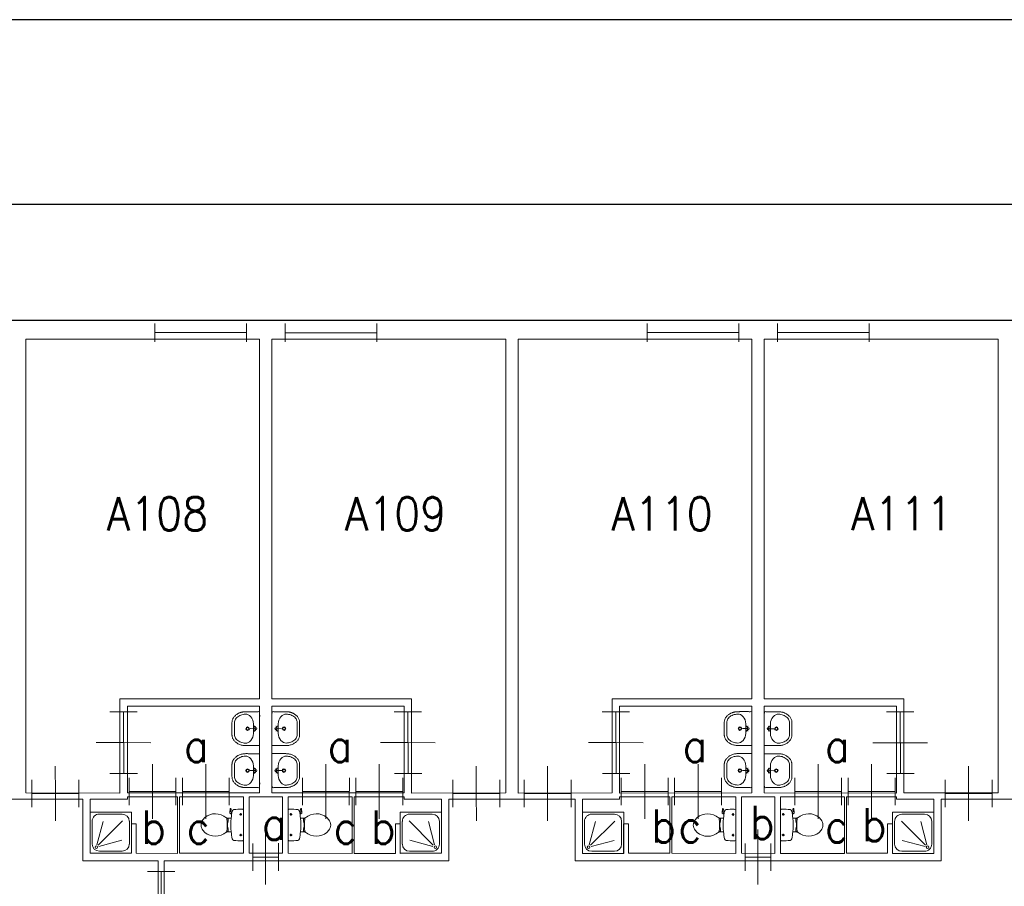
# Model space of a CAD drawing. Header units: metres. Extents: x 150884 to 151010, y 450410 to 450499.
# Tile 7 of 25: x 150927 to 150943, y 450485 to 450499. Entities that reach past the tile are written whole.
import ezdxf
from ezdxf.enums import TextEntityAlignment as Align

# ---------------------------------------------------------------- set-up
doc = ezdxf.new("R2010")
doc.units = ezdxf.units.M
doc.header["$MEASUREMENT"] = 0
for name, color, linetype, lineweight in [('BINNENMUUR', 7, 'Continuous', 0), ('BOUWKUNDE', 7, 'Continuous', 0), ('BUITENMUUR', 7, 'Continuous', 0), ('KADER', 7, 'Continuous', 0), ('LABEL', 7, 'Continuous', 0), ('SANITAIR', 7, 'Continuous', 0)]:
    doc.layers.add(name, color=color, linetype=linetype, lineweight=lineweight)
doc.styles.add('Style-STANDARD', font='STANDARD.shx')

# ---------------------------------------------------------------- blocks, each defined once
blk = doc.blocks.new('202_90')
at = {"layer": 'BOUWKUNDE', "color": 7, "linetype": 'Continuous', "lineweight": 0}
for p, q in [((0.343, 0), (0.344, 0.4)), ((-0.001, -0.2), (0, 0.2)), ((0.687, -0.2), (0.686, 0.2)), ((0, 0), (0.687, 0)), ((0.343, -0.4), (0.343, 0))]:
    blk.add_line(p, q, dxfattribs=at)
at = {"layer": 'KADER', "color": 7, "linetype": 'Continuous', "lineweight": 0, "extrusion": (0, 0, -1), "style": 'Style-STANDARD', "flags": 1}
for tag in ['soort', 'type']:
    blk.add_attdef(tag, (0, 0), '', height=0.324, rotation=288.1924, dxfattribs=at)
blk = doc.blocks.new('223_1')
at = {"layer": 'SANITAIR', "color": 7, "linetype": 'Continuous', "lineweight": 0}
for p, q in [((0.051, 0.225), (0.051, 0.776)), ((0.167, 0.209), (0.316, 0.77)), ((0.785, 0.784), (0.2, 0.199)), ((0.225, 0.951), (0.776, 0.951)), ((0.951, 0.775), (0.951, 0.225)), ((0.209, 0.166), (0.77, 0.316)), ((0.776, 0.051), (0.227, 0.051))]:
    blk.add_line(p, q, dxfattribs=at)
at = {"layer": 'SANITAIR', "color": 7, "linetype": 'Continuous', "lineweight": 0, "extrusion": (0, 0, -1), "flags": 128}
blk.add_lwpolyline([(-0.001, 1.001), (0, 0), (-1.001, 0), (-1, 1.001)], close=True, dxfattribs=at)
at = {"layer": 'SANITAIR', "color": 7, "linetype": 'Continuous', "lineweight": 0, "extrusion": (0, 0, -1)}
blk.add_circle((-0.151, 0.15), 0.0315, dxfattribs=at)
for centre, start, end in [((-0.226, 0.775), 359.9999, 89.9999), ((-0.776, 0.775), 89.9999, 179.9999), ((-0.226, 0.225), 269.9999, 359.9999), ((-0.776, 0.225), 179.9999, 269.9999)]:
    blk.add_arc(centre, 0.175, start, end, dxfattribs=at)
blk = doc.blocks.new('202_91')
at = {"layer": 'BOUWKUNDE', "color": 7, "linetype": 'Continuous', "lineweight": 0}
for p, q in [((0.343, 0), (0.343, 0.4)), ((-0.001, -0.2), (0, 0.2)), ((0.686, -0.201), (0.686, 0.2)), ((0, 0), (0.687, -0.001)), ((0.343, -0.4), (0.343, 0))]:
    blk.add_line(p, q, dxfattribs=at)
at = {"layer": 'KADER', "color": 7, "linetype": 'Continuous', "lineweight": 0, "extrusion": (0, 0, -1), "style": 'Style-STANDARD', "flags": 1}
for tag in ['soort', 'type']:
    blk.add_attdef(tag, (0, 0), '', height=0.324, rotation=288.1924, dxfattribs=at)
blk = doc.blocks.new('202_92')
at = {"layer": 'BOUWKUNDE', "color": 7, "linetype": 'Continuous', "lineweight": 0}
for p, q in [((0.343, 0), (0.343, 0.4)), ((-0.001, -0.2), (0, 0.2)), ((0.686, -0.2), (0.686, 0.2)), ((0, 0), (0.687, 0)), ((0.343, -0.4), (0.343, 0))]:
    blk.add_line(p, q, dxfattribs=at)
at = {"layer": 'KADER', "color": 7, "linetype": 'Continuous', "lineweight": 0, "extrusion": (0, 0, -1), "style": 'Style-STANDARD', "flags": 1}
for tag in ['soort', 'type']:
    blk.add_attdef(tag, (0, 0), '', height=0.324, rotation=288.1924, dxfattribs=at)
blk = doc.blocks.new('TOIL2B_1')
at = {"layer": 'SANITAIR', "color": 7, "linetype": 'Continuous', "lineweight": 0}
for p, q in [((25.4, 0), (-24.2, 0.1)), ((-13.7, -4.4), (-17.8, -4.5)), ((-15.7, -6.6), (-15.7, -2.4)), ((19.9, -4.4), (15.8, -4.4)), ((17.9, -6.5), (17.9, -2.5)), ((-10.5, -20), (-10.5, -23)), ((-9.4, -27.1), (-9.5, -25)), ((-9.5, -25), (-5.1, -25)), ((-6.1, -24.9), (-6.1, -26.8)), ((-5.1, -25), (-5.1, -26.6)), ((-5.1, -25.5), (-2.9, -25.4)), ((-2.9, -25.4), (-2.9, -26)), ((-2.9, -26), (4.1, -26)), ((6.4, -25.4), (4.1, -25.5)), ((4.1, -25.5), (4.1, -26)), ((6.3, -25), (6.3, -26.6)), ((10.7, -25), (6.3, -25)), ((7.3, -25), (7.3, -26.7)), ((10.7, -27), (10.7, -25)), ((11.7, -23), (11.7, -19.9)), ((18.4, -19.2), (18.9, -20.6)), ((18.7, -20.1), (21.6, -19.6)), ((21.7, -19.7), (21.4, -18.7)), ((26.8, -21.5), (21.6, -22.3)), ((22.8, -20.4), (26.5, -19.9)), ((27, -20.3), (27.2, -20.9))]:
    blk.add_line(p, q, dxfattribs=at)
at = {"layer": 'SANITAIR', "color": 7, "linetype": 'Continuous', "lineweight": 0, "extrusion": (0, 0, -1)}
for centre in [(15.7, -4.5), (-17.9, -4.5)]:
    blk.add_circle(centre, 1.2, dxfattribs=at)
at = {"layer": 'SANITAIR', "color": 7, "linetype": 'Continuous', "lineweight": 0}
for centre, radius, start, end in [((-20.8, -2.7), 4.34, 141.7699, 181.0192), ((89.9, -2.8), 115, 180.0001, 186.3309), ((-21, -15.1), 3.4, 186.3309, 259.2905), ((22.3, -15.1), 3.35, 280.7271, 353.6509), ((22, -2.7), 4.34, 358.9809, 38.2303), ((-88.6, -2.8), 115, 353.6509, 0.0001), ((0.6, 99.5), 120, 259.2905, 264.6982), ((24.7, -55.3), 45, 146.1571, 148.9078), ((-23.4, -23.1), 12.9, 326.1571, 0.0001), ((-9.4, -29.2), 2, 96.9359, 142.5801), ((0.7, 99.3), 119.8, 264.6982, 275.302), ((1.5, -119.1), 92.6, 84.3006, 96.9359), ((10.5, -29), 2, 37.7818, 84.3006), ((0.6, 99.5), 120, 275.302, 280.7271), ((24.6, -23.1), 12.9, 180.0001, 213.843), ((-23.5, -55.3), 45, 31.0924, 33.843), ((21.3, -19.9), 2.5, 195.9273, 278.478), ((22.7, -19.5), 1, 191.8887, 277.2239), ((26.6, -20.5), 0.5, 15.7398, 97.2239), ((26.8, -21.2), 0.5, 278.478, 15.7398), ((8.7, -45.6), 26.3, 148.9078, 230.8792), ((-7.4, -45.6), 26.3, 309.1209, 31.0924), ((0.6, -55.5), 13.5, 230.8792, 309.1209)]:
    blk.add_arc(centre, radius, start, end, dxfattribs=at)
blk = doc.blocks.new('220_1')
at = {"layer": 'SANITAIR', "color": 7, "linetype": 'Continuous', "lineweight": 0, "xscale": 0.009997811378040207, "yscale": 0.009997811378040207, "zscale": 0.009997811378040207}
blk.add_blockref('TOIL2B_1', (-0.006, 0), dxfattribs=at)
blk = doc.blocks.new('WASTB')
at = {"layer": 'SANITAIR', "color": 7, "linetype": 'Continuous', "lineweight": 0}
for p, q in [((-6.5, 0), (-15.3, 0.1)), ((-10, 7.9), (-10, -7.9)), ((-6.4, 3.7), (-8.9, 2.9)), ((-6.5, 0), (-8.2, 4.5)), ((-6.5, 0), (-8.2, -4.5)), ((-6.4, -3.7), (-8.9, -2.9))]:
    blk.add_line(p, q, dxfattribs=at)
for centre, radius in [((-19.6, 0), 3), ((-19.6, 0), 2), ((-6.6, 0), 1.75)]:
    blk.add_circle(centre, radius, dxfattribs=at)
blk.add_ellipse((-21, 9.6), major_axis=(4, -13.6), ratio=0.751905, start_param=1.224555, end_param=2.997882, dxfattribs=at)
at = {"layer": 'SANITAIR', "color": 7, "linetype": 'Continuous', "lineweight": 0, "extrusion": (0, 0, -1)}
blk.add_ellipse((-21, -9.6), major_axis=(4, 13.6), ratio=0.751905, start_param=1.224555, end_param=2.997882, dxfattribs=at)
at = {"layer": 'SANITAIR', "color": 7, "linetype": 'Continuous', "lineweight": 0}
for points, weights, knots in [([(0, 27.5), (-11.8, 27.6), (-23.5, 27.6), (-45.6, 27), (-45, 9.2), (-45, 0), (-45, -9.1), (-45.6, -27), (-23.6, -27.5), (-11.8, -27.5), (0, -27.5), (0, 0), (0, 27.5)], [1, 1, 1, 0.707108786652, 1, 1, 1, 0.707108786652, 1, 1, 1, 1, 1], [0, 0, 0, 0.166667, 0.166667, 0.333333, 0.333333, 0.5, 0.5, 0.666667, 0.666667, 0.833333, 0.833333, 1, 1, 1]), ([(-23.5, -23.5), (-41.5, -23.1), (-41, -9.2), (-41, -9.1), (-41, -9), (-41, 0.1), (-41, 9.1), (-41, 9.2), (-41, 9.3), (-41.5, 23.1), (-23.5, 23.5)], [1, 0.707108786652, 1, 1, 1, 1, 1, 1, 1, 0.707108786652, 1], [0, 0, 0, 0.2, 0.2, 0.4, 0.4, 0.6, 0.6, 0.8, 0.8, 1, 1, 1])]:
    blk.add_rational_spline(points, weights, degree=2, knots=knots, dxfattribs=at)
blk = doc.blocks.new('221')
at = {"layer": 'SANITAIR', "color": 7, "linetype": 'Continuous', "lineweight": 0, "xscale": 0.009997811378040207, "yscale": 0.009997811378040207, "zscale": 0.009997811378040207, "rotation": 90}
blk.add_blockref('WASTB', (0, 0), dxfattribs=at)
blk = doc.blocks.new('WASTB_1')
at = {"layer": 'SANITAIR', "color": 7, "linetype": 'Continuous', "lineweight": 0}
for p, q in [((-6.5, 0), (-15.3, -0.1)), ((-10, 7.9), (-10, -7.9)), ((-6.4, 3.6), (-8.9, 2.9)), ((-6.5, 0), (-8.2, 4.5)), ((-6.5, 0), (-8.2, -4.5)), ((-6.4, -3.7), (-8.8, -2.9))]:
    blk.add_line(p, q, dxfattribs=at)
at = {"layer": 'SANITAIR', "color": 7, "linetype": 'Continuous', "lineweight": 0, "extrusion": (0, 0, -1)}
for centre, radius in [((19.5, 0), 3), ((19.5, 0), 2), ((6.5, 0), 1.75)]:
    blk.add_circle(centre, radius, dxfattribs=at)
at = {"layer": 'SANITAIR', "color": 7, "linetype": 'Continuous', "lineweight": 0}
blk.add_ellipse((-21, 9.6), major_axis=(4, -13.6), ratio=0.751905, start_param=1.224555, end_param=2.997882, dxfattribs=at)
at = {"layer": 'SANITAIR', "color": 7, "linetype": 'Continuous', "lineweight": 0, "extrusion": (0, 0, -1)}
blk.add_ellipse((-21, -9.7), major_axis=(4, 13.6), ratio=0.751905, start_param=1.224555, end_param=2.997882, dxfattribs=at)
at = {"layer": 'SANITAIR', "color": 7, "linetype": 'Continuous', "lineweight": 0}
for points, weights, knots in [([(0, 27.5), (-11.8, 27.5), (-23.5, 27.5), (-45.6, 27), (-45, 9.1), (-45, 0), (-45, -9.1), (-45.6, -27), (-23.6, -27.5), (-11.8, -27.6), (0, -27.5), (0, 0), (0, 27.5)], [1, 1, 1, 0.707108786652, 1, 1, 1, 0.707108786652, 1, 1, 1, 1, 1], [0, 0, 0, 0.166667, 0.166667, 0.333333, 0.333333, 0.5, 0.5, 0.666667, 0.666667, 0.833333, 0.833333, 1, 1, 1]), ([(-23.4, -23.5), (-41.5, -23.1), (-41, -9.3), (-41, -9.2), (-41, -9.1), (-41, -0.1), (-41, 9), (-41, 9.1), (-41, 9.2), (-41.5, 23.1), (-23.4, 23.5)], [1, 0.707108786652, 1, 1, 1, 1, 1, 1, 1, 0.707108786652, 1], [0, 0, 0, 0.2, 0.2, 0.4, 0.4, 0.6, 0.6, 0.8, 0.8, 1, 1, 1])]:
    blk.add_rational_spline(points, weights, degree=2, knots=knots, dxfattribs=at)
blk = doc.blocks.new('221_1')
at = {"layer": 'SANITAIR', "color": 7, "linetype": 'Continuous', "lineweight": 0, "xscale": 0.009997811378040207, "yscale": 0.009997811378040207, "zscale": 0.009997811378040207, "rotation": 90}
blk.add_blockref('WASTB_1', (0, 0), dxfattribs=at)
blk = doc.blocks.new('202_93')
at = {"layer": 'BOUWKUNDE', "color": 7, "linetype": 'Continuous', "lineweight": 0}
for p, q in [((0.343, 0), (0.343, 0.4)), ((0, -0.2), (0, 0.2)), ((0.686, -0.2), (0.687, 0.2)), ((0, 0), (0.687, 0)), ((0.344, -0.4), (0.343, 0))]:
    blk.add_line(p, q, dxfattribs=at)
at = {"layer": 'KADER', "color": 7, "linetype": 'Continuous', "lineweight": 0, "style": 'Style-STANDARD', "flags": 1}
for tag in ['type', 'soort']:
    blk.add_attdef(tag, (0, 0), '', height=0.324, rotation=288.1924, dxfattribs=at)
blk = doc.blocks.new('TOIL2B')
at = {"layer": 'SANITAIR', "color": 7, "linetype": 'Continuous', "lineweight": 0}
for p, q in [((25.5, 0.1), (-24.2, 0)), ((-13.7, -4.4), (-17.8, -4.4)), ((-15.6, -6.6), (-15.6, -2.4)), ((19.9, -4.5), (15.8, -4.4)), ((17.9, -6.5), (18, -2.5)), ((-10.5, -19.9), (-10.4, -23)), ((-9.5, -27.1), (-9.5, -25)), ((-9.5, -25), (-5, -25)), ((-6.1, -25), (-6, -26.8)), ((-5, -25), (-5.1, -26.7)), ((-5.1, -25.4), (-2.9, -25.4)), ((-2.9, -25.4), (-2.8, -25.9)), ((-2.8, -25.9), (4.1, -26)), ((4.2, -25.4), (4.1, -26)), ((6.4, -25.4), (4.2, -25.4)), ((6.3, -24.9), (6.3, -26.5)), ((10.7, -24.9), (6.3, -24.9)), ((7.4, -24.9), (7.3, -26.7)), ((10.8, -26.9), (10.7, -24.9)), ((11.8, -22.9), (11.7, -20)), ((18.4, -19.2), (19, -20.6)), ((18.7, -20.1), (21.6, -19.6)), ((21.7, -19.7), (21.4, -18.7)), ((26.8, -21.6), (21.7, -22.3)), ((22.8, -20.4), (26.6, -20)), ((27, -20.3), (27.2, -21))]:
    blk.add_line(p, q, dxfattribs=at)
for centre in [(-15.7, -4.5), (17.9, -4.5)]:
    blk.add_circle(centre, 1.2, dxfattribs=at)
for centre, radius, start, end in [((-20.8, -2.7), 4.34, 141.7697, 181.0191), ((22.1, -2.7), 4.34, 358.9808, 38.2302), ((89.9, -2.8), 115, 179.9999, 186.3308), ((-21, -15.1), 3.4, 186.3308, 259.2904), ((22.4, -15.1), 3.35, 280.727, 353.6508), ((-88.6, -2.8), 115, 353.6508, 359.9999), ((0.6, 99.5), 120, 259.2903, 264.698), ((24.7, -55.3), 45, 146.157, 148.9076), ((-23.4, -23), 12.9, 326.157, 359.9999), ((-9.4, -29.2), 2, 96.9357, 142.58), ((0.7, 99.3), 119.8, 264.698, 275.3018), ((1.5, -119.1), 92.6, 84.3005, 96.9357), ((10.5, -28.9), 2, 37.7817, 84.3005), ((0.6, 99.5), 120, 275.3018, 280.727), ((24.6, -23), 12.9, 179.9999, 213.8429), ((-23.5, -55.3), 45, 31.0922, 33.8429), ((21.3, -19.9), 2.5, 195.9271, 278.4778), ((22.7, -19.5), 1, 191.8886, 277.2237), ((26.6, -20.5), 0.5, 15.7397, 97.2237), ((26.8, -21.1), 0.5, 278.4778, 15.7397), ((8.7, -45.6), 26.3, 148.9076, 230.8791), ((-7.4, -45.6), 26.3, 309.1208, 31.0922), ((0.6, -55.5), 13.5, 230.8791, 309.1208)]:
    blk.add_arc(centre, radius, start, end, dxfattribs=at)
blk = doc.blocks.new('220')
at = {"layer": 'SANITAIR', "color": 7, "linetype": 'Continuous', "lineweight": 0, "xscale": 0.009997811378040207, "yscale": 0.009997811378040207, "zscale": 0.009997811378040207}
blk.add_blockref('TOIL2B', (-0.006, 0), dxfattribs=at)
blk = doc.blocks.new('202_94')
at = {"layer": 'BOUWKUNDE', "color": 7, "linetype": 'Continuous', "lineweight": 0}
for p, q in [((0.343, 0), (0.344, 0.4)), ((0.001, -0.2), (0, 0.2)), ((0.687, -0.2), (0.687, 0.2)), ((0, 0), (0.687, 0)), ((0.344, -0.4), (0.343, 0))]:
    blk.add_line(p, q, dxfattribs=at)
at = {"layer": 'KADER', "color": 7, "linetype": 'Continuous', "lineweight": 0, "style": 'Style-STANDARD', "flags": 1}
for tag in ['type', 'soort']:
    blk.add_attdef(tag, (0, 0), '', height=0.324, rotation=288.1924, dxfattribs=at)
blk = doc.blocks.new('223')
at = {"layer": 'SANITAIR', "color": 7, "linetype": 'Continuous', "lineweight": 0}
for p, q in [((0.051, 0.225), (0.051, 0.776)), ((0.166, 0.209), (0.316, 0.77)), ((0.784, 0.784), (0.199, 0.199)), ((0.225, 0.951), (0.775, 0.951)), ((0.951, 0.776), (0.951, 0.225)), ((0.209, 0.167), (0.77, 0.316)), ((0.775, 0.051), (0.225, 0.051))]:
    blk.add_line(p, q, dxfattribs=at)
at = {"layer": 'SANITAIR', "color": 7, "linetype": 'Continuous', "lineweight": 0, "flags": 128}
blk.add_lwpolyline([(0, 1.001), (0, 0), (1, 0.001), (1, 1)], close=True, dxfattribs=at)
at = {"layer": 'SANITAIR', "color": 7, "linetype": 'Continuous', "lineweight": 0}
blk.add_circle((0.15, 0.15), 0.0315, dxfattribs=at)
at = {"layer": 'SANITAIR', "color": 7, "linetype": 'Continuous', "lineweight": 0, "extrusion": (0, 0, -1)}
for centre, start, end in [((-0.225, 0.775), 0.0001, 90.0001), ((-0.775, 0.775), 90.0001, 180.0001), ((-0.225, 0.225), 270.0001, 0.0001), ((-0.775, 0.225), 180.0001, 270.0001)]:
    blk.add_arc(centre, 0.175, start, end, dxfattribs=at)
blk = doc.blocks.new('202_95')
at = {"layer": 'BOUWKUNDE', "color": 7, "linetype": 'Continuous', "lineweight": 0}
for p, q in [((0.343, 0), (0.343, 0.4)), ((0, -0.2), (0, 0.2)), ((0.687, -0.2), (0.687, 0.2)), ((0, 0), (0.687, 0)), ((0.344, -0.4), (0.343, 0))]:
    blk.add_line(p, q, dxfattribs=at)
at = {"layer": 'KADER', "color": 7, "linetype": 'Continuous', "lineweight": 0, "style": 'Style-STANDARD', "flags": 1}
for tag in ['type', 'soort']:
    blk.add_attdef(tag, (0, 0), '', height=0.324, rotation=288.1924, dxfattribs=at)
blk = doc.blocks.new('202_96')
at = {"layer": 'BOUWKUNDE', "color": 7, "linetype": 'Continuous', "lineweight": 0}
for p, q in [((0.187, 0), (0.187, 0.4)), ((-0.001, -0.2), (0, 0.2)), ((0.375, -0.201), (0.375, 0.2)), ((0, 0), (0.374, 0)), ((0.187, -0.4), (0.187, 0))]:
    blk.add_line(p, q, dxfattribs=at)
at = {"layer": 'KADER', "color": 7, "linetype": 'Continuous', "lineweight": 0, "extrusion": (0, 0, -1), "style": 'Style-STANDARD', "flags": 1}
for tag in ['soort', 'type']:
    blk.add_attdef(tag, (0, 0), '', height=0.324, rotation=108.1924, dxfattribs=at)
blk = doc.blocks.new('204_1')
at = {"layer": 'BOUWKUNDE', "color": 7, "linetype": 'Continuous', "lineweight": 0}
for p, q in [((0, -0.101), (0, 0.101)), ((1, -0.1), (1, 0.101)), ((0, 0), (1, 0))]:
    blk.add_line(p, q, dxfattribs=at)
blk = doc.blocks.new('202_97')
at = {"layer": 'BOUWKUNDE', "color": 7, "linetype": 'Continuous', "lineweight": 0}
for p, q in [((0.188, 0), (0.187, 0.4)), ((0, -0.2), (0.001, 0.2)), ((0.376, -0.2), (0.375, 0.2)), ((0, 0), (0.375, 0)), ((0.188, -0.4), (0.188, 0))]:
    blk.add_line(p, q, dxfattribs=at)
at = {"layer": 'KADER', "color": 7, "linetype": 'Continuous', "lineweight": 0, "extrusion": (0, 0, -1), "style": 'Style-STANDARD', "flags": 1}
for tag in ['soort', 'type']:
    blk.add_attdef(tag, (0, 0), '', height=0.324, rotation=108.1924, dxfattribs=at)
blk = doc.blocks.new('202_98')
at = {"layer": 'BOUWKUNDE', "color": 7, "linetype": 'Continuous', "lineweight": 0}
for p, q in [((0.343, 0), (0.344, 0.4)), ((-0.001, -0.2), (0, 0.2)), ((0.687, -0.201), (0.686, 0.2)), ((0, 0), (0.687, -0.001)), ((0.343, -0.4), (0.343, 0))]:
    blk.add_line(p, q, dxfattribs=at)
at = {"layer": 'KADER', "color": 7, "linetype": 'Continuous', "lineweight": 0, "extrusion": (0, 0, -1), "style": 'Style-STANDARD', "flags": 1}
for tag in ['soort', 'type']:
    blk.add_attdef(tag, (0, 0), '', height=0.324, rotation=288.1924, dxfattribs=at)
blk = doc.blocks.new('202_99')
at = {"layer": 'BOUWKUNDE', "color": 7, "linetype": 'Continuous', "lineweight": 0}
for p, q in [((0.343, 0), (0.344, 0.4)), ((0, -0.2), (0, 0.2)), ((0.687, -0.2), (0.686, 0.2)), ((0, 0), (0.687, 0)), ((0.343, -0.4), (0.343, 0))]:
    blk.add_line(p, q, dxfattribs=at)
at = {"layer": 'KADER', "color": 7, "linetype": 'Continuous', "lineweight": 0, "extrusion": (0, 0, -1), "style": 'Style-STANDARD', "flags": 1}
for tag in ['soort', 'type']:
    blk.add_attdef(tag, (0, 0), '', height=0.324, rotation=288.1924, dxfattribs=at)
blk = doc.blocks.new('202_100')
at = {"layer": 'BOUWKUNDE', "color": 7, "linetype": 'Continuous', "lineweight": 0}
for p, q in [((0.343, 0), (0.343, 0.4)), ((-0.001, -0.2), (0, 0.2)), ((0.686, -0.2), (0.686, 0.2)), ((0, 0), (0.687, 0)), ((0.343, -0.4), (0.343, 0))]:
    blk.add_line(p, q, dxfattribs=at)
at = {"layer": 'KADER', "color": 7, "linetype": 'Continuous', "lineweight": 0, "extrusion": (0, 0, -1), "style": 'Style-STANDARD', "flags": 1}
for tag in ['soort', 'type']:
    blk.add_attdef(tag, (0, 0), '', height=0.324, rotation=288.1924, dxfattribs=at)
blk = doc.blocks.new('202_101')
at = {"layer": 'BOUWKUNDE', "color": 7, "linetype": 'Continuous', "lineweight": 0}
for p, q in [((0.343, 0), (0.343, 0.4)), ((0, -0.2), (0, 0.2)), ((0.686, -0.2), (0.687, 0.2)), ((0, 0), (0.687, 0)), ((0.344, -0.4), (0.343, 0))]:
    blk.add_line(p, q, dxfattribs=at)
at = {"layer": 'KADER', "color": 7, "linetype": 'Continuous', "lineweight": 0, "style": 'Style-STANDARD', "flags": 1}
for tag in ['type', 'soort']:
    blk.add_attdef(tag, (0, 0), '', height=0.324, rotation=288.1924, dxfattribs=at)
blk = doc.blocks.new('202_102')
at = {"layer": 'BOUWKUNDE', "color": 7, "linetype": 'Continuous', "lineweight": 0}
for p, q in [((0.343, 0), (0.344, 0.4)), ((0.001, -0.2), (0, 0.2)), ((0.687, -0.2), (0.687, 0.201)), ((0, 0), (0.687, 0.001)), ((0.344, -0.4), (0.343, 0))]:
    blk.add_line(p, q, dxfattribs=at)
at = {"layer": 'KADER', "color": 7, "linetype": 'Continuous', "lineweight": 0, "style": 'Style-STANDARD', "flags": 1}
for tag in ['type', 'soort']:
    blk.add_attdef(tag, (0, 0), '', height=0.324, rotation=288.1924, dxfattribs=at)
blk = doc.blocks.new('202_103')
at = {"layer": 'BOUWKUNDE', "color": 7, "linetype": 'Continuous', "lineweight": 0}
for p, q in [((0.343, 0), (0.343, 0.4)), ((0, -0.2), (-0.001, 0.2)), ((0.686, -0.2), (0.687, 0.2)), ((0, 0), (0.687, 0.001)), ((0.344, -0.4), (0.343, 0))]:
    blk.add_line(p, q, dxfattribs=at)
at = {"layer": 'KADER', "color": 7, "linetype": 'Continuous', "lineweight": 0, "style": 'Style-STANDARD', "flags": 1}
for tag in ['type', 'soort']:
    blk.add_attdef(tag, (0, 0), '', height=0.324, rotation=288.1924, dxfattribs=at)
blk = doc.blocks.new('204')
at = {"layer": 'BOUWKUNDE', "color": 7, "linetype": 'Continuous', "lineweight": 0}
for p, q in [((0, -0.101), (0, 0.101)), ((1, -0.101), (1, 0.1)), ((0, 0), (1, 0))]:
    blk.add_line(p, q, dxfattribs=at)
blk = doc.blocks.new('202_174')
at = {"layer": 'BOUWKUNDE', "color": 7, "linetype": 'Continuous', "lineweight": 0}
for p, q in [((0.45, 0), (0.45, 0.4)), ((0, -0.2), (0.001, 0.2)), ((0.9, -0.201), (0.9, 0.199)), ((0, 0), (0.9, -0.001)), ((0.451, -0.4), (0.45, 0))]:
    blk.add_line(p, q, dxfattribs=at)
at = {"layer": 'KADER', "color": 7, "linetype": 'Continuous', "lineweight": 0, "extrusion": (0, 0, -1), "style": 'Style-STANDARD', "flags": 1}
for tag in ['type', 'soort']:
    blk.add_attdef(tag, (0, 0), '', height=0.324, rotation=198.1924, dxfattribs=at)
blk = doc.blocks.new('202_175')
at = {"layer": 'BOUWKUNDE', "color": 7, "linetype": 'Continuous', "lineweight": 0}
for p, q in [((0.449, 0.001), (0.45, 0.4)), ((0, -0.2), (-0.001, 0.2)), ((0.9, -0.199), (0.899, 0.201)), ((0, 0), (0.899, 0.001)), ((0.449, -0.4), (0.449, 0.001))]:
    blk.add_line(p, q, dxfattribs=at)
at = {"layer": 'KADER', "color": 7, "linetype": 'Continuous', "lineweight": 0, "style": 'Style-STANDARD', "flags": 1}
for tag in ['soort', 'type']:
    blk.add_attdef(tag, (0, 0), '', height=0.324, rotation=18.1924, dxfattribs=at)
blk = doc.blocks.new('202_176')
at = {"layer": 'BOUWKUNDE', "color": 7, "linetype": 'Continuous', "lineweight": 0}
for p, q in [((0.45, 0), (0.45, 0.4)), ((0, -0.2), (0.001, 0.2)), ((0.9, -0.201), (0.901, 0.199)), ((0, 0), (0.9, -0.001)), ((0.451, -0.4), (0.45, 0))]:
    blk.add_line(p, q, dxfattribs=at)
at = {"layer": 'KADER', "color": 7, "linetype": 'Continuous', "lineweight": 0, "extrusion": (0, 0, -1), "style": 'Style-STANDARD', "flags": 1}
for tag in ['type', 'soort']:
    blk.add_attdef(tag, (0, 0), '', height=0.324, rotation=198.1924, dxfattribs=at)
blk = doc.blocks.new('202_177')
at = {"layer": 'BOUWKUNDE', "color": 7, "linetype": 'Continuous', "lineweight": 0}
for p, q in [((0.45, 0.001), (0.45, 0.4)), ((0, -0.2), (0, 0.2)), ((0.9, -0.199), (0.899, 0.201)), ((0, 0), (0.9, 0.001)), ((0.45, -0.4), (0.45, 0.001))]:
    blk.add_line(p, q, dxfattribs=at)
at = {"layer": 'KADER', "color": 7, "linetype": 'Continuous', "lineweight": 0, "style": 'Style-STANDARD', "flags": 1}
for tag in ['soort', 'type']:
    blk.add_attdef(tag, (0, 0), '', height=0.324, rotation=18.1924, dxfattribs=at)
blk = doc.blocks.new('202_189')
at = {"layer": 'BOUWKUNDE', "color": 7, "linetype": 'Continuous', "lineweight": 0}
for p, q in [((0.45, 0), (0.45, 0.4)), ((0, -0.2), (-0.001, 0.2)), ((0.9, -0.2), (0.899, 0.2)), ((0, 0), (0.9, 0)), ((0.449, -0.4), (0.45, 0))]:
    blk.add_line(p, q, dxfattribs=at)
at = {"layer": 'KADER', "color": 7, "linetype": 'Continuous', "lineweight": 0, "style": 'Style-STANDARD', "flags": 1}
for tag in ['type', 'soort']:
    blk.add_attdef(tag, (0, 0), '', height=0.324, rotation=198.1924, dxfattribs=at)
blk = doc.blocks.new('A3L')
at = {"layer": 'KADER', "color": 7, "linetype": 'Continuous', "lineweight": 30}
for p, q in [((2, 57.399), (-82, 57.4)), ((-0.001, 55.399), (-77, 55.4))]:
    blk.add_line(p, q, dxfattribs=at)

msp = doc.modelspace()

# ---------------------------------------------------------------- linework, layer by layer
at = {"layer": 'BINNENMUUR', "color": 7, "linetype": 'Continuous', "lineweight": 13, "flags": 128}
for points in [[(150927.415, 450493.759), (150927.415, 450486.385), (150928.945, 450486.384), (150928.945, 450487.915), (150931.215, 450487.914), (150931.215, 450493.76)], [(150931.415, 450493.76), (150931.415, 450487.915), (150933.685, 450487.915), (150933.685, 450486.384), (150935.215, 450486.385), (150935.215, 450493.759)], [(150935.415, 450493.76), (150935.415, 450486.384), (150936.945, 450486.385), (150936.945, 450487.915), (150939.215, 450487.914), (150939.215, 450493.759)], [(150939.415, 450493.76), (150939.415, 450487.915), (150941.685, 450487.914), (150941.685, 450486.385), (150943.215, 450486.385), (150943.215, 450493.759)], [(150929.065, 450487.794), (150929.065, 450486.385), (150931.215, 450486.385), (150931.215, 450487.795)], [(150931.415, 450487.795), (150931.415, 450486.385), (150933.565, 450486.385), (150933.565, 450487.794)], [(150937.065, 450487.795), (150937.065, 450486.384), (150939.215, 450486.385), (150939.215, 450487.794)], [(150939.415, 450487.795), (150939.415, 450486.385), (150941.565, 450486.384), (150941.565, 450487.795)], [(150928.46, 450486.285), (150928.46, 450485.405), (150929.13, 450485.405), (150929.13, 450485.885), (150929.21, 450485.885), (150929.21, 450485.405), (150929.88, 450485.404), (150929.881, 450486.324), (150929.065, 450486.325), (150929.065, 450486.285)], [(150929.665, 450485.285), (150929.665, 450483.884), (150934.29, 450483.884), (150934.29, 450482.884), (150936.34, 450482.884), (150936.34, 450483.884), (150942.29, 450483.884), (150942.29, 450482.884), (150944.34, 450482.884), (150944.34, 450483.884), (150949.565, 450483.884), (150949.565, 450485.285), (150944.34, 450485.285), (150944.34, 450486.285), (150942.29, 450486.285), (150942.29, 450485.285), (150936.34, 450485.285), (150936.34, 450486.285), (150934.29, 450486.285), (150934.289, 450485.285)], [(150929.911, 450486.325), (150929.911, 450485.405), (150930.951, 450485.405), (150930.951, 450486.325)], [(150931.045, 450486.325), (150931.045, 450485.405), (150931.585, 450485.405), (150931.585, 450486.324)], [(150931.678, 450486.325), (150931.679, 450485.405), (150932.719, 450485.404), (150932.718, 450486.324)], [(150932.75, 450486.324), (150932.75, 450485.404), (150933.42, 450485.404), (150933.42, 450485.884), (150933.5, 450485.884), (150933.5, 450485.404), (150934.17, 450485.405), (150934.17, 450486.285), (150933.565, 450486.285), (150933.565, 450486.325)], [(150936.46, 450486.285), (150936.46, 450485.404), (150937.13, 450485.405), (150937.13, 450485.885), (150937.21, 450485.885), (150937.21, 450485.405), (150937.879, 450485.405), (150937.88, 450486.325), (150937.065, 450486.324), (150937.065, 450486.284)], [(150937.911, 450486.325), (150937.911, 450485.405), (150938.951, 450485.404), (150938.951, 450486.324)], [(150939.045, 450486.324), (150939.045, 450485.405), (150939.585, 450485.404), (150939.585, 450486.324)], [(150939.679, 450486.325), (150939.679, 450485.404), (150940.719, 450485.404), (150940.719, 450486.324)], [(150940.75, 450486.325), (150940.75, 450485.405), (150941.419, 450485.405), (150941.419, 450485.885), (150941.499, 450485.885), (150941.499, 450485.405), (150942.17, 450485.404), (150942.17, 450486.284), (150941.565, 450486.284), (150941.565, 450486.324)]]:
    msp.add_lwpolyline(points, close=True, dxfattribs=at)
msp.add_lwpolyline([(150910.29, 450482.884), (150912.34, 450482.884), (150912.34, 450483.884), (150918.29, 450483.884), (150918.29, 450482.884), (150920.34, 450482.884), (150920.34, 450483.884), (150926.29, 450483.883), (150926.29, 450482.884), (150928.34, 450482.883), (150928.341, 450483.884), (150929.565, 450483.884), (150929.565, 450485.285), (150928.34, 450485.285), (150928.34, 450486.284), (150926.29, 450486.285), (150926.29, 450485.284), (150920.34, 450485.285), (150920.34, 450486.285), (150918.29, 450486.285), (150918.29, 450485.285), (150912.34, 450485.285), (150912.34, 450486.285), (150910.29, 450486.285)], dxfattribs=at)
at = {"layer": 'BUITENMUUR', "color": 7, "linetype": 'Continuous', "lineweight": 30, "flags": 128}
msp.add_lwpolyline([(150963.015, 450476.725), (150963.015, 450475.091), (150987.615, 450475.091), (150987.615, 450482.866), (150987.615, 450494.019), (150963.015, 450494.019), (150963.015, 450492.395), (150959.615, 450492.394), (150959.615, 450494.059), (150903.015, 450494.059), (150903.015, 450492.435), (150899.015, 450492.434), (150899.015, 450476.733), (150903.015, 450476.734), (150903.015, 450475.109), (150959.615, 450475.109), (150959.615, 450476.726)], close=True, dxfattribs=at)

# ---------------------------------------------------------------- block references
at = {"layer": 'BOUWKUNDE', "color": 7, "linetype": 'Continuous', "lineweight": 0, "extrusion": (0, 0, -1)}
for name, p, xscale, yscale, zscale in [('204_1', (-150931, 450493.863), 1.489406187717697, 1.489406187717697, 1.489406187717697), ('204_1', (-150939.001, 450493.863), 1.489406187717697, 1.489406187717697, 1.489406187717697), ('202_90', (-150928.276, 450486.376), 1.11111162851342, 1.11111162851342, 1.11111162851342), ('202_91', (-150929.854, 450486.411), 1.11111162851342, 1.11111162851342, 1.11111162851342), ('202_92', (-150930.721, 450486.411), 1.11111162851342, 1.11111162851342, 1.11111162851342), ('202_98', (-150936.276, 450486.376), 1.11111162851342, 1.11111162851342, 1.11111162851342), ('202_99', (-150937.854, 450486.411), 1.11111162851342, 1.11111162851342, 1.11111162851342), ('202_100', (-150938.721, 450486.411), 1.11111162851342, 1.11111162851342, 1.11111162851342)]:
    msp.add_blockref(name, p, dxfattribs=dict(at, xscale=xscale, yscale=yscale, zscale=zscale))
at = {"layer": 'BOUWKUNDE', "color": 7, "linetype": 'Continuous', "lineweight": 0}
for name, p, xscale, yscale, zscale in [('204_1', (150931.63, 450493.862), 1.489406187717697, 1.489406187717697, 1.489406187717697), ('204', (150939.629, 450493.863), 1.489406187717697, 1.489406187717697, 1.489406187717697), ('202_93', (150931.909, 450486.411), 1.11111162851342, 1.11111162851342, 1.11111162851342), ('202_94', (150932.776, 450486.411), 1.11111162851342, 1.11111162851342, 1.11111162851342), ('202_95', (150934.354, 450486.376), 1.11111162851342, 1.11111162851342, 1.11111162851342), ('202_101', (150939.909, 450486.411), 1.11111162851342, 1.11111162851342, 1.11111162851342), ('202_102', (150940.776, 450486.41), 1.11111162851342, 1.11111162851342, 1.11111162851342), ('202_103', (150942.354, 450486.376), 1.11111162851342, 1.11111162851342, 1.11111162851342)]:
    msp.add_blockref(name, p, dxfattribs=dict(at, xscale=xscale, yscale=yscale, zscale=zscale))
at = {"layer": 'BOUWKUNDE', "color": 7, "linetype": 'Continuous', "lineweight": 0, "extrusion": (0, 0, -1), "xscale": 1.11111162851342, "yscale": 1.11111162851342, "zscale": 1.11111162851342}
for name, p, rotation in [('202_174', (-150929.004, 450487.703), 270), ('202_176', (-150937.005, 450487.703), 270), ('202_96', (-150931.104, 450485.344), 180), ('202_97', (-150939.103, 450485.345), 180)]:
    msp.add_blockref(name, p, dxfattribs=dict(at, rotation=rotation))
at = {"layer": 'BOUWKUNDE', "color": 7, "linetype": 'Continuous', "lineweight": 0, "xscale": 1.11111162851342, "yscale": 1.11111162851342, "zscale": 1.11111162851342}
for name, p, rotation in [('202_175', (150933.625, 450487.702), 270), ('202_177', (150941.625, 450487.702), 270), ('202_189', (150929.615, 450484.109), 90)]:
    msp.add_blockref(name, p, dxfattribs=dict(at, rotation=rotation))
at = {"layer": 'KADER', "color": 7, "linetype": 'Continuous', "lineweight": 0, "xscale": 1.5, "yscale": 1.5, "zscale": 1.5}
msp.add_blockref('A3L', (151006.721, 450412.847), dxfattribs=at)
at = {"layer": 'SANITAIR', "color": 7, "linetype": 'Continuous', "lineweight": 0, "extrusion": (0, 0, -1)}
for name, p, xscale, yscale, zscale, rotation in [('221_1', (-150931.215, 450487.43), 0.9999953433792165, 0.9999953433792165, 0.9999953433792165, 90), ('221_1', (-150939.215, 450487.431), 0.9999953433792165, 0.9999953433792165, 0.9999953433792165, 90), ('221_1', (-150931.415, 450486.749), 0.9999953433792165, 0.9999953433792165, 0.9999953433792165, 270), ('221_1', (-150939.415, 450486.748), 0.9999953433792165, 0.9999953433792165, 0.9999953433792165, 270), ('220_1', (-150930.952, 450485.865), 0.9999953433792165, 0.9999953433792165, 0.9999953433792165, 90), ('220_1', (-150938.952, 450485.864), 0.9999953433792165, 0.9999953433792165, 0.9999953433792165, 90), ('223_1', (-150928.46, 450485.405), 0.6699992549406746, 0.6699992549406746, 0.6699992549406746, 90), ('223_1', (-150936.46, 450485.404), 0.6699992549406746, 0.6699992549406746, 0.6699992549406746, 90)]:
    msp.add_blockref(name, p, dxfattribs=dict(at, xscale=xscale, yscale=yscale, zscale=zscale, rotation=rotation))
at = {"layer": 'SANITAIR', "color": 7, "linetype": 'Continuous', "lineweight": 0}
for name, p, xscale, yscale, zscale, rotation in [('221', (150931.415, 450487.431), 0.9999953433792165, 0.9999953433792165, 0.9999953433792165, 90), ('221', (150939.415, 450487.43), 0.9999953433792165, 0.9999953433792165, 0.9999953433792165, 90), ('221', (150931.215, 450486.748), 0.9999953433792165, 0.9999953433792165, 0.9999953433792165, 270), ('221', (150939.215, 450486.749), 0.9999953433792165, 0.9999953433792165, 0.9999953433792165, 270), ('220', (150931.679, 450485.865), 0.9999953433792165, 0.9999953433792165, 0.9999953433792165, 90), ('220', (150939.679, 450485.865), 0.9999953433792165, 0.9999953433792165, 0.9999953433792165, 90), ('223', (150934.17, 450485.405), 0.6699992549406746, 0.6699992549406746, 0.6699992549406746, 90), ('223', (150942.17, 450485.404), 0.6699992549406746, 0.6699992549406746, 0.6699992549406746, 90)]:
    msp.add_blockref(name, p, dxfattribs=dict(at, xscale=xscale, yscale=yscale, zscale=zscale, rotation=rotation))

# ---------------------------------------------------------------- texts
at = {"layer": 'LABEL', "color": 7, "linetype": 'Continuous', "lineweight": 0, "style": 'Style-STANDARD'}
for s, p in [('A108', (150928.733, 450490.921)), ('A109', (150932.601, 450490.921)), ('A110', (150936.932, 450490.921)), ('A111', (150940.828, 450490.922)), ('a', (150929.987, 450487.156)), ('a', (150932.319, 450487.156)), ('a', (150938.088, 450487.156)), ('a', (150940.4, 450487.156)), ('b', (150929.292, 450485.829)), ('b', (150933.023, 450485.829)), (' b', (150937.244, 450485.849)), ('b', (150939.183, 450485.905)), ('b', (150941.003, 450485.87)), ('c', (150930.027, 450485.829)), ('a', (150931.251, 450485.892)), ('c', (150932.417, 450485.829)), ('c', (150938.02, 450485.849)), ('c', (150940.399, 450485.849))]:
    msp.add_text(s, height=0.54, rotation=359.9999, dxfattribs=at).set_placement(p, align=Align.MIDDLE_LEFT)

doc.saveas('drawing.dxf')
